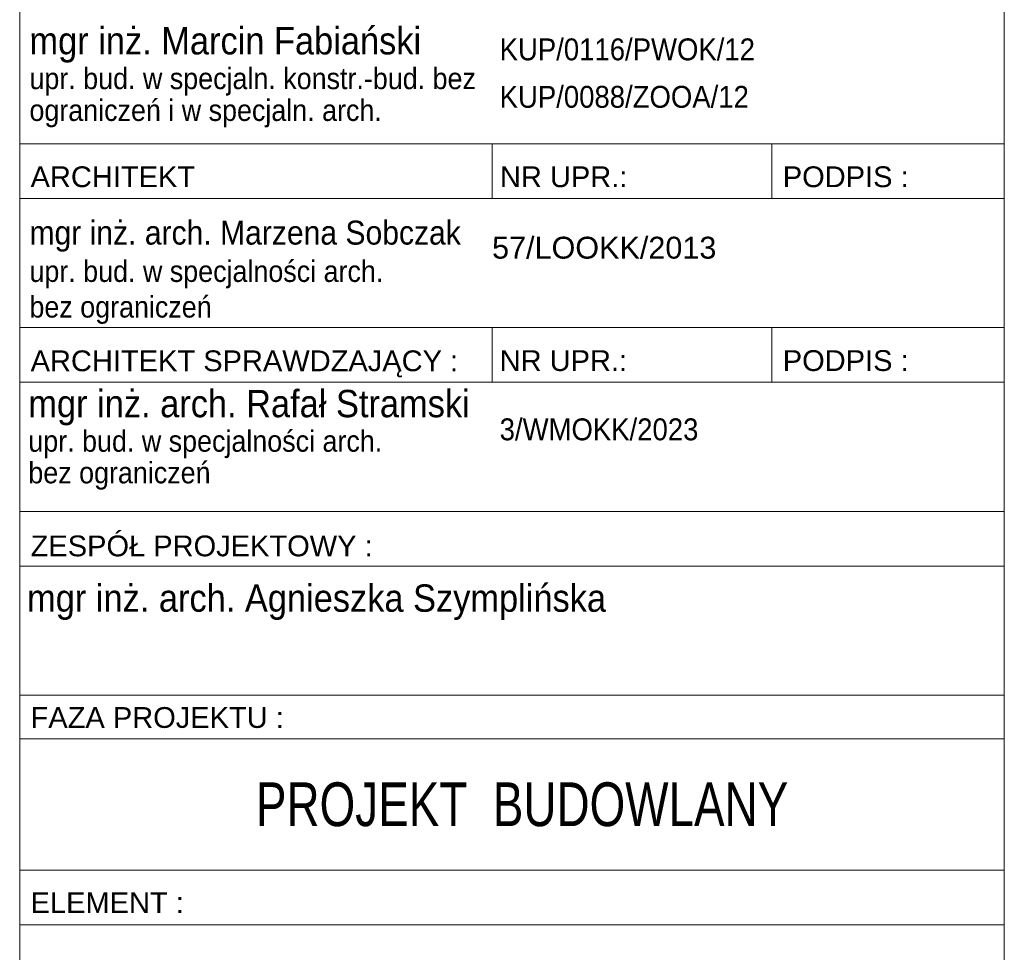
# Model space of a CAD drawing. Header units: centimetres. Extents: x -29333 to 403204, y -464147 to 16641.
# Tile 31 of 134: x 400063 to 400639, y -463062 to -462516. Entities that reach past the tile are written whole.
import ezdxf

# ---------------------------------------------------------------- set-up
doc = ezdxf.new("R2010")
doc.units = ezdxf.units.CM
doc.header["$MEASUREMENT"] = 0
doc.styles.add('GENERATED_STYLE_1', font='arial.ttf')

msp = doc.modelspace()

# ---------------------------------------------------------------- linework, layer by layer
at = {"color": 7, "linetype": 'Continuous', "lineweight": 13}
for p, q in [((400063.16, -462589), (400639.16, -462589)), ((400339.5, -462589), (400339.5, -462621)), ((400503.16, -462589), (400503.16, -462621)), ((400063.16, -462621), (400639.16, -462621)), ((400063.16, -462696.51), (400639.16, -462696.51)), ((400339.5, -462696.51), (400339.5, -462696.53)), ((400339.5, -462696.51), (400339.5, -462728.51)), ((400503.16, -462696.51), (400503.16, -462728.51)), ((400063.16, -462728.51), (400639.16, -462728.51)), ((400063.16, -462804.02), (400639.16, -462804.02)), ((400063.16, -462836.02), (400639.16, -462836.02)), ((400063.16, -462911.52), (400639.16, -462911.52)), ((400063.16, -462911.52), (400639.16, -462911.52)), ((400063.16, -462937.12), (400639.16, -462937.12)), ((400063.16, -463013.92), (400639.16, -463013.92)), ((400063.16, -463045.92), (400639.16, -463045.92))]:
    msp.add_line(p, q, dxfattribs=at)
at = {"color": 7, "linetype": 'Continuous', "lineweight": 13, "flags": 128}
msp.add_lwpolyline([(400063.16, -461042.51), (400639.16, -461042.51), (400639.16, -463481.15), (400063.16, -463481.15)], close=True, dxfattribs=at)

# ---------------------------------------------------------------- texts
at = {"color": 7, "linetype": 'Continuous', "lineweight": 13, "insert": (400068.87, -462550.14), "char_height": 16, "width": 294.2794, "attachment_point": 4, "line_spacing_factor": 0.892313, "style": 'GENERATED_STYLE_1'}
msp.add_mtext('\\A1;{\\W0.900000x;\\pql;\\fArial|b0|i0|c238|p38;mgr inż. Marcin Fabiański\\P\\pql;\\fArial|b0|i0|c238|p38;\\H0.781250x;upr. bud. w specjaln. konstr.-bud. bez ograniczeń i w specjaln. arch.}', dxfattribs=at)
at = {"color": 7, "linetype": 'Continuous', "lineweight": 13, "style": 'GENERATED_STYLE_1'}
for s, insert, char_height, attachment_point in [('\\A1;{\\W0.900000x;\\pql;\\fArial|b0|i0|c238|p38;KUP/0116/PWOK/12}', (400343.94, -462533.93), 12.8, 4), ('\\A1;{\\W0.900000x;\\pql;\\fArial|b0|i0|c238|p38;KUP/0088/ZOOA/12}', (400343.94, -462561.68), 12.8, 4), ('\\A1;{\\pql;\\fArial|b0|i0|c238|p38;ARCHITEKT}', (400069.53, -462608.43), 12.16, 4), ('\\A1;{\\pql;\\fArial|b0|i0|c238|p38;NR UPR.:}', (400344.1, -462608.43), 12.16, 4), ('\\A1;{\\pql;\\fArial|b0|i0|c238|p38;PODPIS :}', (400509.56, -462608.43), 12.16, 4), ('\\A1;{\\W0.900000x;\\pql;\\fArial|b0|i0|c238|p38;mgr inż. arch. Marzena Sobczak\\P\\pql;\\fArial|b0|i0|c238|p38;\\H0.892857x;upr. bud. w specjalności arch. \\P\\pql;\\fArial|b0|i0|c238|p38;bez ograniczeń\\P\\pql;\\fArial|b0|i0|c238|p38;\\H1.120000x;}', (400068.87, -462664.24), 14, 4), ('\\A1;{\\pql;\\fArial|b0|i0|c238|p38;57/LOOKK/2013}', (400339.5, -462649.92), 12.8, 4), ('\\A1;{\\pql;\\fArial|b0|i0|c238|p38;ARCHITEKT SPRAWDZAJĄCY :}', (400069.56, -462717.79), 12.16, 4), ('\\A1;{\\pql;\\fArial|b0|i0|c238|p38;NR UPR.:}', (400343.95, -462715.94), 12.16, 4), ('\\A1;{\\pql;\\fArial|b0|i0|c238|p38;PODPIS :}', (400509.56, -462715.94), 12.16, 4), ('\\A1;{\\W0.900000x;\\pql;\\fArial|b0|i0|c238|p38;3/WMOKK/2023}', (400343.94, -462756.16), 12.8, 4), ('\\A1;{\\pql;\\fArial|b0|i0|c238|p38;ZESPÓŁ PROJEKTOWY :}', (400069.56, -462824.33), 12.16, 4), ('\\A1;{\\W0.900000x;\\pql;\\fArial|b0|i0|c238|p38;mgr inż. arch. Agnieszka Szymplińska}', (400067.47, -462857.17), 16, 4), ('\\A1;{\\pql;\\fArial|b0|i0|c238|p38;FAZA PROJEKTU\\fArial|b0|i0|c238|p38; \\fArial|b0|i0|c238|p38;:}', (400069.53, -462924.68), 12.16, 4), ('\\A1;{\\W0.750000x;\\pqc;\\fArial|b0|i0|c238|p38;PROJEKT  BUDOWLANY}', (400357.06, -462975.52), 25.6, 5), ('\\A1;{\\pql;\\fArial|b0|i0|c238|p38;ELEMENT\\fArial|b0|i0|c238|p38; \\fArial|b0|i0|c238|p38;:}', (400069.53, -463032.85), 12.16, 4)]:
    msp.add_mtext(s, dxfattribs=dict(at, insert=insert, char_height=char_height, attachment_point=attachment_point))
at = {"color": 7, "linetype": 'Continuous', "lineweight": 13, "insert": (400068.22, -462762.21), "char_height": 16, "attachment_point": 4, "line_spacing_factor": 0.887335, "style": 'GENERATED_STYLE_1'}
msp.add_mtext('\\A1;{\\W0.900000x;\\pql;\\fArial|b0|i0|c238|p38;mgr inż. arch. Rafał Stramski  \\P\\pql;\\fArial|b0|i0|c238|p38;\\H0.781250x;upr. bud. w specjalności arch. \\P\\pql;\\fArial|b0|i0|c238|p38;bez ograniczeń}', dxfattribs=at)

doc.saveas('drawing.dxf')
